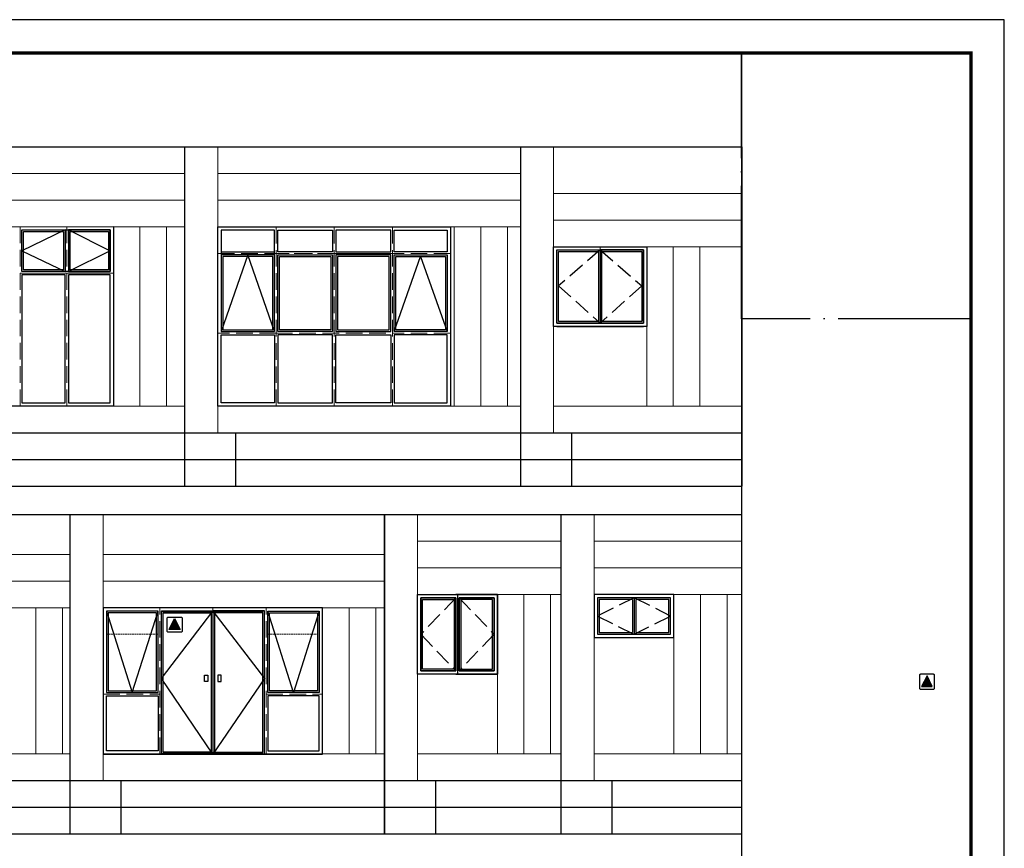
# Model space of a CAD drawing. Extents: x 447288 to 563800, y -194684 to 241749.
# Tile 63 of 91: x 486425 to 501232, y -99256 to -86794. Entities that reach past the tile are written whole.
import ezdxf

# ---------------------------------------------------------------- set-up
doc = ezdxf.new("R2010")
doc.units = 0
doc.header["$LTSCALE"] = 1000
for name, pattern in [('__DASH', [0.35, 0.25, -0.1]), ('DASH', [0.35, 0.25, -0.1]), ('DOTE', [2.42, 2, -0.2, 0.02, -0.2])]:
    doc.linetypes.add(name, pattern=pattern)
doc.layers.get('0').update_dxf_attribs({"lineweight": 20})
doc.layers.add('A-ASIS', color=115, linetype='DASH', lineweight=0, plot=False)
for name, color, linetype in [('A-ELEV-HATCH', 8, 'Continuous'), ('A-ELEV-THIN', 7, 'Continuous'), ('A-ELEV-WIN1', 135, 'Continuous'), ('A-OVER', 7, 'Continuous'), ('PUB_TITLE', 4, 'Continuous')]:
    doc.layers.add(name, color=color, linetype=linetype)

# ---------------------------------------------------------------- blocks, each defined once
blk = doc.blocks.new('*U91')
at = {"layer": 'A-ASIS', "linetype": 'ByBlock'}
for p, q in [((500, 4900), (5971, 4900)), ((500, 4500), (5971, 4500)), ((500, 4100), (5971, 4100)), ((500, 1400), (5971, 1400))]:
    blk.add_line(p, q, dxfattribs=at)
for points in [[(500, 5300), (500, 1000)], [(4900, 4100), (4900, 1400)], [(5300, 4100), (5300, 1400)], [(5700, 4100), (5700, 1400)]]:
    blk.add_lwpolyline(points, dxfattribs=at)
at = {"layer": 'A-OVER'}
for p, q in [((0, 1000), (5971, 1000)), ((768, 1000), (768, 200)), ((0, 600), (5971, 600))]:
    blk.add_line(p, q, dxfattribs=at)
for points in [[(0, 5300), (5971, 5300)], [(0, 5300), (0, 200)], [(5971, 5300), (5971, 200)], [(0, 200), (5971, 200)]]:
    blk.add_lwpolyline(points, dxfattribs=at)
blk = doc.blocks.new('*U92')
at = {"layer": 'A-ASIS', "linetype": 'ByBlock'}
for p, q in [((500, 4400), (5814, 4400)), ((500, 4000), (5814, 4000)), ((500, 3600), (5814, 3600)), ((500, 1400), (5814, 1400))]:
    blk.add_line(p, q, dxfattribs=at)
for points in [[(500, 5000), (500, 1000)], [(4900, 3600), (4900, 1400)], [(5300, 3600), (5300, 1400)], [(5700, 3600), (5700, 1400)]]:
    blk.add_lwpolyline(points, dxfattribs=at)
at = {"layer": 'A-OVER'}
for p, q in [((0, 1000), (5814, 1000)), ((768, 1000), (768, 200)), ((0, 600), (5814, 600))]:
    blk.add_line(p, q, dxfattribs=at)
for points in [[(0, 5000), (5814, 5000)], [(0, 5000), (0, 200)], [(5814, 5000), (5814, 200)], [(0, 200), (5814, 200)]]:
    blk.add_lwpolyline(points, dxfattribs=at)
blk = doc.blocks.new('*U93')
at = {"layer": 'A-ASIS', "linetype": 'ByBlock'}
for p, q in [((500, 4400), (4728, 4400)), ((500, 4000), (4728, 4000)), ((500, 3600), (4728, 3600)), ((500, 1400), (4728, 1400))]:
    blk.add_line(p, q, dxfattribs=at)
for points in [[(500, 5000), (500, 1000)], [(3799, 3600), (3799, 1400)], [(4199, 3600), (4199, 1400)], [(4599, 3600), (4599, 1400)]]:
    blk.add_lwpolyline(points, dxfattribs=at)
at = {"layer": 'A-OVER'}
for p, q in [((0, 1000), (4728, 1000)), ((768, 1000), (768, 200)), ((0, 600), (4728, 600))]:
    blk.add_line(p, q, dxfattribs=at)
for points in [[(0, 5000), (4728, 5000)], [(0, 5000), (0, 200)], [(4728, 5000), (4728, 200)], [(0, 200), (4728, 200)]]:
    blk.add_lwpolyline(points, dxfattribs=at)
blk = doc.blocks.new('A$C12BB0BB7')
at = {"layer": 'A-ELEV-WIN1'}
for points in [[(0, 0), (1200, 0), (1200, 650), (0, 650)], [(50, 50), (1150, 50), (1150, 600), (50, 600)]]:
    blk.add_lwpolyline(points, close=True, dxfattribs=at)
at = {"layer": 'A-ELEV-WIN1', "linetype": '__DASH'}
blk.add_lwpolyline([(600, 600), (50, 325), (600, 50), (1150, 325), (600, 600)], dxfattribs=at)
at = {"layer": 'A-ELEV-WIN1'}
for points in [[(600, 600), (600, 50)], [(575, 575), (75, 575), (75, 75), (575, 75)], [(575, 575), (575, 75)], [(625, 75), (1125, 75), (1125, 575), (625, 575)], [(625, 575), (625, 75)]]:
    blk.add_lwpolyline(points, dxfattribs=at)
blk = doc.blocks.new('*U86')
at = {"layer": 'A-ASIS', "linetype": 'ByBlock'}
for p, q in [((500, 4600), (2718, 4600)), ((500, 4200), (2718, 4200)), ((500, 3800), (2718, 3800)), ((500, 1400), (2718, 1400))]:
    blk.add_line(p, q, dxfattribs=at)
for points in [[(500, 5000), (500, 1000)], [(1700, 3800), (1700, 1400)], [(2100, 3800), (2100, 1400)], [(2500, 3800), (2500, 1400)]]:
    blk.add_lwpolyline(points, dxfattribs=at)
at = {"layer": 'A-OVER'}
for p, q in [((0, 1000), (2718, 1000)), ((768, 1000), (768, 200)), ((0, 600), (2718, 600))]:
    blk.add_line(p, q, dxfattribs=at)
for points in [[(0, 5000), (2718, 5000)], [(0, 5000), (0, 200)], [(2718, 5000), (2718, 200)], [(0, 200), (2718, 200)]]:
    blk.add_lwpolyline(points, dxfattribs=at)
blk = doc.blocks.new('SAFEDAWE')
at = {"layer": 'A-ASIS'}
blk.add_lwpolyline([(500, 0), (500, -1150)], dxfattribs=at)
at = {"layer": 'A-ELEV-WIN1'}
for points in [[(-200, 0), (1200, 0), (1200, -1200), (-200, -1200)], [(-150, -50), (1150, -50), (1150, -1150), (-150, -1150)], [(475, -1125), (-125, -1125), (-125, -75), (475, -75)], [(525, -75), (1125, -75), (1125, -1125), (525, -1125)]]:
    blk.add_lwpolyline(points, close=True, dxfattribs=at)
at = {"layer": 'A-ELEV-WIN1', "linetype": '__DASH'}
for points in [[(500, -50), (-125, -588), (500, -1150)], [(500, -50), (1125, -588), (500, -1150)]]:
    blk.add_lwpolyline(points, dxfattribs=at)
at = {"layer": 'A-ELEV-WIN1'}
for points in [[(1150, -1125), (1150, -50), (500, -50), (500, -1150)], [(-150, -1150), (1150, -1150)], [(-150, -1200), (1150, -1200)]]:
    blk.add_lwpolyline(points, dxfattribs=at)
at = {"layer": 'A-OVER'}
for points in [[(-200, 0), (1200, 0), (1200, -1200), (-200, -1200)], [(-150, -50), (1150, -50), (1150, -1150), (-150, -1150)]]:
    blk.add_lwpolyline(points, close=True, dxfattribs=at)
blk = doc.blocks.new('SFAF')
at = {"layer": 'A-ELEV-WIN1'}
for points in [[(175, -1200), (175, -1200), (-450, -1200), (-450, 0), (175, 0)], [(125, -1200), (125, -1200), (750, -1200), (750, 0), (125, 0)], [(150, 0), (149, -1200)]]:
    blk.add_lwpolyline(points, dxfattribs=at)
for points in [[(-450, 0), (750, 0), (750, -1200), (-450, -1200)], [(-400, -1150), (-400, -50), (125, -50), (125, -1150)], [(125, -50), (-400, -50), (-400, -1150), (125, -1150)], [(-375, -1125), (-375, -75), (100, -75), (100, -1125)], [(700, -1150), (700, -50), (175, -50), (175, -1150)], [(175, -50), (700, -50), (700, -1150), (175, -1150)], [(675, -1125), (675, -75), (200, -75), (200, -1125)]]:
    blk.add_lwpolyline(points, close=True, dxfattribs=at)
at = {"layer": 'A-ELEV-WIN1', "linetype": '__DASH'}
for points in [[(125, -50), (-400, -600), (125, -1150)], [(175, -50), (700, -600), (175, -1150)]]:
    blk.add_lwpolyline(points, dxfattribs=at)
blk = doc.blocks.new('*U95')
at = {"layer": 'A-ASIS', "linetype": 'ByBlock'}
for p, q in [((500, 4600), (3328, 4600)), ((500, 4200), (3328, 4200)), ((500, 3800), (3328, 3800)), ((500, 1400), (3328, 1400))]:
    blk.add_line(p, q, dxfattribs=at)
for points in [[(500, 5300), (500, 1000)], [(1900, 3800), (1900, 1400)], [(2300, 3800), (2300, 1400)], [(2700, 3800), (2700, 1400)]]:
    blk.add_lwpolyline(points, dxfattribs=at)
at = {"layer": 'A-OVER'}
for p, q in [((0, 1000), (3328, 1000)), ((768, 1000), (768, 200)), ((0, 600), (3328, 600))]:
    blk.add_line(p, q, dxfattribs=at)
for points in [[(0, 5300), (3328, 5300)], [(0, 5300), (0, 200)], [(3328, 5300), (3328, 200)], [(0, 200), (3328, 200)]]:
    blk.add_lwpolyline(points, dxfattribs=at)
blk = doc.blocks.new('*U96')
at = {"layer": 'A-ASIS', "linetype": 'ByBlock'}
for p, q in [((500, 4600), (2655, 4600)), ((500, 4200), (2655, 4200)), ((500, 3800), (2655, 3800)), ((500, 1400), (2655, 1400))]:
    blk.add_line(p, q, dxfattribs=at)
for points in [[(500, 5000), (500, 1000)], [(1700, 3800), (1700, 1400)], [(2100, 3800), (2100, 1400)], [(2500, 3800), (2500, 1400)]]:
    blk.add_lwpolyline(points, dxfattribs=at)
at = {"layer": 'A-OVER'}
for p, q in [((0, 1000), (2655, 1000)), ((768, 1000), (768, 200)), ((0, 600), (2655, 600))]:
    blk.add_line(p, q, dxfattribs=at)
for points in [[(0, 5000), (2655, 5000)], [(0, 5000), (0, 200)], [(2655, 5000), (2655, 200)], [(0, 200), (2655, 200)]]:
    blk.add_lwpolyline(points, dxfattribs=at)
blk = doc.blocks.new('XDFGSDGHS')
at = {"layer": 'A-ASIS'}
for p, q in [((-2625, -2700), (-2625, 0)), ((-1750, -2700), (-1750, 0)), ((-875, -2700), (-875, 0)), ((-3500, -400), (-875, -400)), ((-1725, -400), (-2625, -400)), ((-1775, -400), (-875, -400)), ((0, -400), (-875, -400)), ((-3500, -1600), (-2625, -1600)), ((-875, -1600), (-2625, -1600)), ((-875, -1600), (0, -1600))]:
    blk.add_line(p, q, dxfattribs=at)
at = {"layer": 'A-ELEV-WIN1'}
for points in [[(0, 0), (-3500, 0), (-3500, -2700), (0, -2700)], [(-2650, -50), (-3450, -50), (-3450, -375), (-2650, -375)], [(-2600, -50), (-1775, -50), (-1775, -375), (-2600, -375)], [(-900, -50), (-1725, -50), (-1725, -375), (-900, -375)], [(-850, -50), (-50, -50), (-50, -1575), (-850, -1575)], [(-850, -50), (-50, -50), (-50, -375), (-850, -375)], [(-2650, -425), (-3450, -425), (-3450, -1575), (-2650, -1575)], [(-2600, -425), (-1775, -425), (-1775, -1575), (-2600, -1575)], [(-900, -425), (-1725, -425), (-1725, -1575), (-900, -1575)], [(-850, -425), (-50, -425), (-50, -1575), (-850, -1575)], [(-3425, -1550), (-2675, -1550), (-2675, -450), (-3425, -450)], [(-1800, -1550), (-2575, -1550), (-2575, -450), (-1800, -450)], [(-1800, -1550), (-2575, -1550), (-2575, -450), (-1800, -450)], [(-1700, -1550), (-925, -1550), (-925, -450), (-1700, -450)], [(-1700, -1550), (-925, -1550), (-925, -450), (-1700, -450)], [(-75, -1550), (-825, -1550), (-825, -450), (-75, -450)], [(-75, -1550), (-825, -1550), (-825, -450), (-75, -450)], [(-3450, -1625), (-2650, -1625), (-2650, -2650), (-3450, -2650)], [(-1775, -1625), (-2600, -1625), (-2600, -2650), (-1775, -2650)], [(-1725, -1625), (-900, -1625), (-900, -2650), (-1725, -2650)], [(-50, -1625), (-850, -1625), (-850, -2650), (-50, -2650)]]:
    blk.add_lwpolyline(points, close=True, dxfattribs=at)
for points in [[(-850, -1575), (-450, -425), (-50, -1575)], [(-2650, -1575), (-3050, -450), (-3450, -1575)]]:
    blk.add_lwpolyline(points, dxfattribs=at)
blk = doc.blocks.new('*U100')
at = {"layer": 'A-ASIS', "linetype": 'ByBlock'}
for p, q in [((500, 4900), (5050, 4900)), ((500, 4500), (5050, 4500)), ((500, 4100), (5050, 4100)), ((500, 1400), (5050, 1400))]:
    blk.add_line(p, q, dxfattribs=at)
for points in [[(500, 5300), (500, 1000)], [(4056, 4100), (4056, 1400)], [(4456, 4100), (4456, 1400)], [(4856, 4100), (4856, 1400)]]:
    blk.add_lwpolyline(points, dxfattribs=at)
at = {"layer": 'A-OVER'}
for p, q in [((0, 1000), (5050, 1000)), ((768, 1000), (768, 200)), ((0, 600), (5050, 600))]:
    blk.add_line(p, q, dxfattribs=at)
for points in [[(0, 5300), (5050, 5300)], [(0, 5300), (0, 200)], [(5050, 5300), (5050, 200)], [(0, 200), (5050, 200)]]:
    blk.add_lwpolyline(points, dxfattribs=at)
blk = doc.blocks.new('A$C2E2C654B')
at = {"layer": 'A-ELEV-HATCH'}
h = blk.add_hatch(color=256, dxfattribs=at)
h.dxf.hatch_style = 1
h.paths.add_polyline_path([(42, 55), (257, 55), (152, 270)])
blk.add_lwpolyline([(0, 280), (0, 20, 0.414214), (20, 0), (280, 0, 0.414214), (300, 20), (300, 280, 0.414214), (280, 300), (20, 300, 0.414214)], format="xyb", close=True, dxfattribs=at)
blk.add_lwpolyline([(42, 55), (257, 55), (152, 270)], close=True, dxfattribs=at)
blk = doc.blocks.new('DSVFSF')
at = {"layer": 'A-ASIS'}
for p, q in [((764523, -1567), (764523, 633)), ((765323, 633), (765323, -1567)), ((766123, -1567), (766123, 633)), ((764523, -667), (763673, -667)), ((766973, -667), (766123, -667))]:
    blk.add_line(p, q, dxfattribs=at)
at = {"layer": 'A-ASIS', "color": 3, "linetype": '__DASH', "ltscale": 0.1}
for points in [[(763723, 583), (764498, 583), (764498, 233), (763723, 233)], [(766148, 583), (766923, 583), (766923, 233), (766148, 233)]]:
    blk.add_lwpolyline(points, close=True, dxfattribs=at)
at = {"layer": 'A-ELEV-WIN1'}
for points in [[(763673, 633), (766973, 633), (766973, -1567), (763673, -1567)], [(763673, 633), (766973, 633), (766973, -1567), (763673, -1567)], [(764498, 583), (763723, 583), (763723, -642), (764498, -642)], [(764498, 583), (763723, 583), (763723, -642), (764498, -642)], [(763748, -617), (764473, -617), (764473, 558), (763748, 558)], [(763748, -617), (764473, -617), (764473, 558), (763748, 558)], [(764548, 583), (765323, 583), (765323, -1567), (764548, -1567)], [(764573, 558), (765298, 558), (765298, -1542), (764573, -1542)], [(766098, 583), (765323, 583), (765323, -1567), (766098, -1567)], [(766073, 558), (765348, 558), (765348, -1542), (766073, -1542)], [(766148, 583), (766923, 583), (766923, -642), (766148, -642)], [(766898, -617), (766173, -617), (766173, 558), (766898, 558)], [(765198, -379), (765248, -379), (765248, -479), (765198, -479)], [(765448, -379), (765398, -379), (765398, -479), (765448, -479)], [(763723, -692), (764498, -692), (764498, -1517), (763723, -1517)], [(766923, -692), (766148, -692), (766148, -1517), (766923, -1517)]]:
    blk.add_lwpolyline(points, close=True, dxfattribs=at)
for points in [[(763723, 583), (764111, -642), (764498, 583)], [(765323, 583), (764548, -429), (765323, -1567), (766098, -429), (765323, 583)], [(766923, 583), (766536, -642), (766148, 583)]]:
    blk.add_lwpolyline(points, dxfattribs=at)
at = {"xscale": 0.75, "yscale": 0.75, "zscale": 0.75}
blk.add_blockref('A$C2E2C654B', (765786, 266), dxfattribs=at)

msp = doc.modelspace()

# ---------------------------------------------------------------- linework, layer by layer
at = {"layer": 'A-ASIS'}
for p, q in [((486434.3, -92605.9), (486434.3, -89905.9)), ((487134.3, -92605.9), (487134.3, -89905.9)), ((487834.3, -90605.9), (486434.3, -90605.9)), ((486434.3, -90605.9), (487834.3, -90605.9)), ((489330.9, -95635.4), (489330.9, -97837.5))]:
    msp.add_line(p, q, dxfattribs=at)
at = {"layer": 'A-ELEV-THIN', "color": 1, "linetype": 'DOTE'}
msp.add_lwpolyline([(497282.2, -87294.1), (500732.2, -87294.1), (500732.2, -91294.2), (497282.2, -91294.2)], close=True, dxfattribs=at)
at = {"layer": 'A-ELEV-WIN1'}
for points in [[(483434.3, -89908), (487834.3, -89905.9), (487834.3, -92605.9), (483434.3, -92608)], [(486459.3, -89955.9), (487784.3, -89955.9), (487784.3, -90580.9), (486459.3, -90580.9)], [(486459.3, -89955.9), (487109.3, -89955.9), (487109.3, -90580.9), (486459.3, -90580.9)], [(487084.3, -90555.9), (486484.3, -90555.9), (486484.3, -89980.9), (487084.3, -89980.9)], [(487784.3, -89955.9), (487159.3, -89955.9), (487159.3, -90580.9), (487784.3, -90580.9)], [(487184.3, -89980.9), (487759.3, -89980.9), (487759.3, -90555.9), (487184.3, -90555.9)], [(487109.3, -90630.9), (486459.3, -90630.9), (486459.3, -92555.9), (487109.3, -92555.9)], [(487784.3, -90630.9), (487159.3, -90630.9), (487159.3, -92555.9), (487784.3, -92555.9)], [(488555.9, -95685.4), (489330.9, -95685.4), (489330.9, -97837.5), (488555.9, -97837.5)], [(488580.9, -95710.4), (489305.9, -95710.4), (489305.9, -97812.5), (488580.9, -97812.5)], [(490105.9, -95685.4), (489330.9, -95685.4), (489330.9, -97837.5), (490105.9, -97837.5)], [(490080.9, -95710.4), (489355.9, -95710.4), (489355.9, -97812.5), (490080.9, -97812.5)]]:
    msp.add_lwpolyline(points, close=True, dxfattribs=at)
for points in [[(487109.3, -89955.9), (486459.3, -90268.4), (487109.3, -90580.9)], [(487159.3, -89955.9), (487784.3, -90268.4), (487159.3, -90580.9)]]:
    msp.add_lwpolyline(points, dxfattribs=at)
at = {"layer": 'PUB_TITLE'}
for points in [[(459182.2, -116494), (501232.2, -116494), (501232.2, -86794), (459182.2, -86794)], [(500732.2, -115994), (500732.2, -87294.1), (497282.2, -87294.1), (497282.2, -115994)]]:
    msp.add_lwpolyline(points, close=True, dxfattribs=at)
at = {"layer": 'PUB_TITLE', "const_width": 50}
msp.add_lwpolyline([(460432.2, -115994), (500732.2, -115994), (500732.2, -87294), (460432.2, -87294)], close=True, dxfattribs=at)

# ---------------------------------------------------------------- block references
for name, p in [('*U91', (482934.3, -94008)), ('*U100', (488905.1, -94008)), ('*U95', (493954.6, -94008)), ('*U92', (481367.1, -99237.5)), ('*U93', (487180.8, -99237.5)), ('*U96', (491908.9, -99237.5)), ('*U86', (494564.1, -99237.5))]:
    msp.add_blockref(name, p)
at = {"xscale": 0.75, "yscale": 0.75, "zscale": 0.75}
msp.add_blockref('A$C2E2C654B', (499956.6, -96864.4), dxfattribs=at)
at = {"layer": 'A-OVER', "xscale": -1}
for name, p in [('XDFGSDGHS', (489405.1, -89908)), ('DSVFSF', (1254653.9, -96270.9))]:
    msp.add_blockref(name, p, dxfattribs=at)
at = {"layer": 'A-OVER'}
for name, p in [('SAFEDAWE', (494654.6, -90207.8)), ('SFAF', (492858.9, -95438)), ('A$C12BB0BB7', (495064.1, -96087.5))]:
    msp.add_blockref(name, p, dxfattribs=at)

doc.saveas('drawing.dxf')
